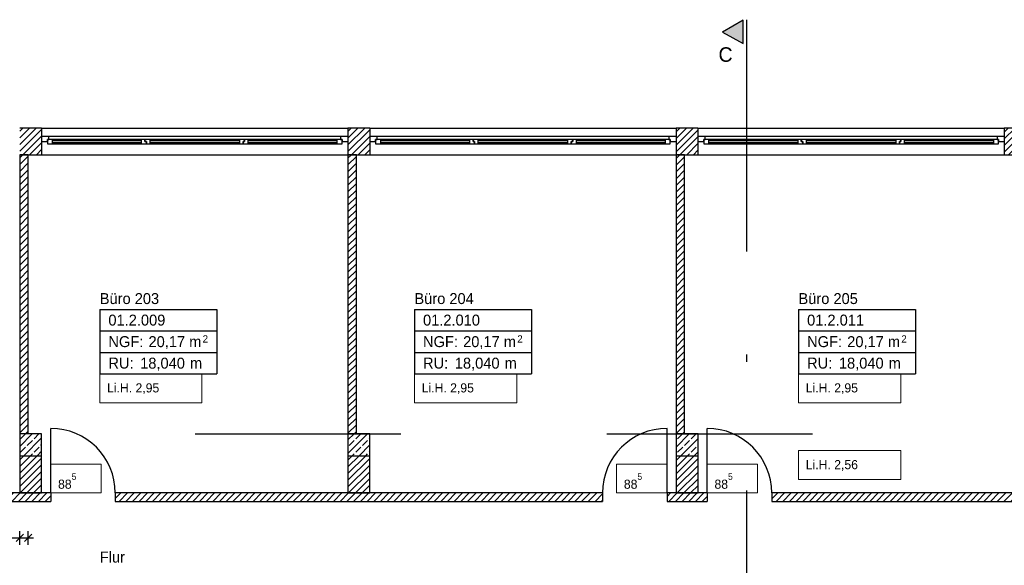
# Model space of a CAD drawing. Extents: x -28.8 to 46.3, y -2.8 to 85.1.
# Tile 9 of 16: x 13.7 to 27.2, y 35.6 to 43.1. Entities that reach past the tile are written whole.
import ezdxf

# ---------------------------------------------------------------- set-up
doc = ezdxf.new("R2010")
doc.units = 0
doc.header["$MEASUREMENT"] = 0
for name, pattern in [('Strichlinie', [0.005644, 0.002822, -0.002822]), ('Strichpunktlinie', [0.006703, 0.003528, -0.001764, 0, -0.001411]), ('Wipeout_Contour', [1, 0, -1])]:
    doc.linetypes.add(name, pattern=pattern)
for name, color, linetype in [('2._OG_2_0', 7, 'Continuous'), ('2._OG_2_P_BM_ROHBAU', 7, 'Continuous'), ('2._OG_2_P_ZE_BILD', 7, 'Continuous'), ('2._OG_2_P_ZE_TEXT', 7, 'Continuous'), ('2._OG_2_R_NT_INNENWAND', 7, 'Continuous'), ('2._OG_2_R_TR_AUSSENWAND', 7, 'Continuous'), ('2._OG_2_R_TR_INNENWAND', 7, 'Continuous'), ('2._OG_2_R_TR_STUETZE', 7, 'Continuous'), ('2._OG_2_R_TR_UNTERZUG', 7, 'Continuous'), ('2._OG_2_Räume', 7, 'Continuous')]:
    doc.layers.add(name, color=color, linetype=linetype)
doc.styles.add('ERSTELLTER_STIL_1', font='txt')
doc.styles.add('ERSTELLTER_STIL_2', font='txt')
pattern_1 = [(45, (0, 0), (-0.04596194, 0.04596194), [])]
pattern_2 = [(45, (0, 0), (-0.09192388, 0.09192388), []), (45, (-0.04596, 0.04596), (-0.09192388, 0.09192388), [0.0975, -0.0325])]

msp = doc.modelspace()

# ---------------------------------------------------------------- hatches: boundary and pattern name
at = {"layer": '2._OG_2_P_ZE_BILD', "linetype": 'Continuous', "lineweight": 18, "ltscale": 1000}
msp.add_hatch(color=9, dxfattribs=at).paths.add_polyline_path([(23.649, 42.783), (23.649, 43.104), (23.366, 42.941)], flags=0)
at = {"layer": '2._OG_2_R_NT_INNENWAND', "linetype": 'Continuous', "ltscale": 1000}
h = msp.add_hatch(dxfattribs=at)
h.set_pattern_fill('MW_Kalksandstein_0002', color=256, style=0, pattern_type=2)
h.set_pattern_definition(pattern_1)
h.paths.add_polyline_path([(13.846, 41.26), (13.731, 41.26), (13.731, 37.435), (13.846, 37.435)], flags=0)
h = msp.add_hatch(dxfattribs=at)
h.set_pattern_fill('MW_Kalksandstein_0002', color=256, style=0, pattern_type=2)
h.set_pattern_definition(pattern_1)
h.paths.add_polyline_path([(18.346, 41.26), (18.231, 41.26), (18.231, 37.435), (18.346, 37.435)], flags=0)
h = msp.add_hatch(dxfattribs=at)
h.set_pattern_fill('MW_Kalksandstein_0002', color=256, style=0, pattern_type=2)
h.set_pattern_definition(pattern_1)
h.paths.add_polyline_path([(22.846, 41.26), (22.731, 41.26), (22.731, 37.435), (22.846, 37.435)], flags=0)
at = {"layer": '2._OG_2_R_TR_AUSSENWAND', "linetype": 'Continuous', "ltscale": 1000}
h = msp.add_hatch(dxfattribs=at)
h.set_pattern_fill('MW_Kalksandstein_0002', color=256, style=0, pattern_type=2)
h.set_pattern_definition(pattern_1)
h.paths.add_polyline_path([(13.73, 41.51), (13.73, 41.44), (13.73, 41.26), (14.03, 41.26), (14.03, 41.44), (14.03, 41.51), (14.03, 41.625), (13.73, 41.625)], flags=0)
h = msp.add_hatch(dxfattribs=at)
h.set_pattern_fill('MW_Kalksandstein_0002', color=256, style=0, pattern_type=2)
h.set_pattern_definition(pattern_1)
h.paths.add_polyline_path([(18.23, 41.51), (18.23, 41.44), (18.23, 41.26), (18.53, 41.26), (18.53, 41.44), (18.53, 41.51), (18.53, 41.625), (18.23, 41.625)], flags=0)
h = msp.add_hatch(dxfattribs=at)
h.set_pattern_fill('MW_Kalksandstein_0002', color=256, style=0, pattern_type=2)
h.set_pattern_definition(pattern_1)
h.paths.add_polyline_path([(22.73, 41.51), (22.73, 41.44), (22.73, 41.26), (23.03, 41.26), (23.03, 41.44), (23.03, 41.51), (23.03, 41.625), (22.73, 41.625)], flags=0)
h = msp.add_hatch(dxfattribs=at)
h.set_pattern_fill('MW_Kalksandstein_0002', color=256, style=0, pattern_type=2)
h.set_pattern_definition(pattern_1)
h.paths.add_polyline_path([(27.23, 41.51), (27.23, 41.44), (27.23, 41.26), (27.53, 41.26), (27.53, 41.44), (27.53, 41.51), (27.53, 41.625), (27.23, 41.625)], flags=0)
at = {"layer": '2._OG_2_R_TR_INNENWAND', "linetype": 'Continuous', "ltscale": 1000}
h = msp.add_hatch(dxfattribs=at)
h.set_pattern_fill('MW_Kalksandstein_0002', color=256, style=0, pattern_type=2)
h.set_pattern_definition(pattern_1)
h.paths.add_polyline_path([(14.031, 37.135), (13.731, 37.135), (13.731, 36.625), (14.031, 36.625)], flags=0)
h = msp.add_hatch(dxfattribs=at)
h.set_pattern_fill('MW_Kalksandstein_0002', color=256, style=0, pattern_type=2)
h.set_pattern_definition(pattern_1)
h.paths.add_polyline_path([(18.531, 37.135), (18.231, 37.135), (18.231, 36.625), (18.531, 36.625)], flags=0)
h = msp.add_hatch(dxfattribs=at)
h.set_pattern_fill('MW_Kalksandstein_0002', color=256, style=0, pattern_type=2)
h.set_pattern_definition(pattern_1)
h.paths.add_polyline_path([(23.031, 37.135), (22.731, 37.135), (22.731, 36.625), (23.031, 36.625)], flags=0)
h = msp.add_hatch(dxfattribs=at)
h.set_pattern_fill('MW_Kalksandstein_0002', color=256, style=0, pattern_type=2)
h.set_pattern_definition(pattern_1)
h.paths.add_polyline_path([(13.606, 36.625), (13.606, 36.51), (14.156, 36.51), (14.156, 36.625)], flags=0)
h = msp.add_hatch(dxfattribs=at)
h.set_pattern_fill('MW_Kalksandstein_0002', color=256, style=0, pattern_type=2)
h.set_pattern_definition(pattern_1)
h.paths.add_polyline_path([(21.721, 36.625), (15.041, 36.625), (15.041, 36.51), (21.721, 36.51)], flags=0)
h = msp.add_hatch(dxfattribs=at)
h.set_pattern_fill('MW_Kalksandstein_0002', color=256, style=0, pattern_type=2)
h.set_pattern_definition(pattern_1)
h.paths.add_polyline_path([(22.606, 36.625), (22.606, 36.51), (23.156, 36.51), (23.156, 36.625)], flags=0)
h = msp.add_hatch(dxfattribs=at)
h.set_pattern_fill('MW_Kalksandstein_0002', color=256, style=0, pattern_type=2)
h.set_pattern_definition(pattern_1)
h.paths.add_polyline_path([(30.721, 36.625), (24.041, 36.625), (24.041, 36.51), (30.721, 36.51)], flags=0)
at = {"layer": '2._OG_2_R_TR_STUETZE', "linetype": 'Continuous', "ltscale": 1000}
h = msp.add_hatch(dxfattribs=at)
h.set_pattern_fill('Beton__Stahlbeton_0002', color=256, style=0, pattern_type=2)
h.set_pattern_definition(pattern_2)
h.paths.add_polyline_path([(13.731, 37.135), (14.031, 37.135), (14.031, 37.435), (13.731, 37.435)], flags=0)
h = msp.add_hatch(dxfattribs=at)
h.set_pattern_fill('Beton__Stahlbeton_0002', color=256, style=0, pattern_type=2)
h.set_pattern_definition(pattern_2)
h.paths.add_polyline_path([(18.231, 37.135), (18.531, 37.135), (18.531, 37.435), (18.231, 37.435)], flags=0)
h = msp.add_hatch(dxfattribs=at)
h.set_pattern_fill('Beton__Stahlbeton_0002', color=256, style=0, pattern_type=2)
h.set_pattern_definition(pattern_2)
h.paths.add_polyline_path([(22.731, 37.135), (23.031, 37.135), (23.031, 37.435), (22.731, 37.435)], flags=0)

# ---------------------------------------------------------------- linework, layer by layer
at = {"layer": '2._OG_2_0', "linetype": 'Continuous', "ltscale": 1000}
for p, q in [((14.03, 41.625), (14.03, 41.51)), ((18.23, 41.625), (18.23, 41.51)), ((18.53, 41.625), (18.53, 41.51)), ((22.73, 41.625), (22.73, 41.51)), ((23.03, 41.625), (23.03, 41.51)), ((27.23, 41.625), (27.23, 41.51)), ((14.03, 41.51), (14.03, 41.44)), ((18.23, 41.51), (18.23, 41.44)), ((18.53, 41.51), (18.53, 41.44)), ((22.73, 41.51), (22.73, 41.44)), ((23.03, 41.51), (23.03, 41.44)), ((27.23, 41.51), (27.23, 41.44)), ((14.03, 41.44), (14.03, 41.26)), ((18.23, 41.44), (18.23, 41.26)), ((18.53, 41.44), (18.53, 41.26)), ((22.73, 41.44), (22.73, 41.26)), ((23.03, 41.44), (23.03, 41.26)), ((27.23, 41.44), (27.23, 41.26)), ((14.156, 36.625), (14.156, 36.51)), ((15.041, 36.625), (15.041, 36.51)), ((21.721, 36.625), (21.721, 36.51)), ((22.606, 36.625), (22.606, 36.51)), ((23.156, 36.625), (23.156, 36.51)), ((24.041, 36.625), (24.041, 36.51))]:
    msp.add_line(p, q, dxfattribs=at)
at = {"layer": '2._OG_2_P_BM_ROHBAU', "linetype": 'Continuous', "ltscale": 1000}
for p, q in [((13.781, 36.06), (13.681, 35.96)), ((13.731, 35.916), (13.731, 36.104)), ((13.796, 35.96), (13.896, 36.06)), ((13.846, 35.916), (13.846, 36.104)), ((10.931, 36.01), (13.731, 36.01)), ((13.731, 36.01), (13.846, 36.01)), ((13.846, 36.01), (13.921, 36.01))]:
    msp.add_line(p, q, dxfattribs=at)
at = {"layer": '2._OG_2_P_ZE_BILD', "color": 255, "linetype": 'Continuous', "lineweight": 18, "ltscale": 1000}
for p, q in [((23.649, 43.104), (23.366, 42.941)), ((23.649, 42.783), (23.649, 43.104)), ((23.366, 42.941), (23.649, 42.783))]:
    msp.add_line(p, q, dxfattribs=at)
at = {"layer": '2._OG_2_P_ZE_BILD', "linetype": 'Continuous', "ltscale": 1000}
for p, q in [((23.649, 43.104), (23.366, 42.941)), ((23.649, 42.783), (23.649, 43.104)), ((23.366, 42.941), (23.649, 42.783))]:
    msp.add_line(p, q, dxfattribs=at)
at = {"layer": '2._OG_2_P_ZE_TEXT', "color": 255, "linetype": 'Continuous', "lineweight": 18, "ltscale": 1000}
for p, q in [((16.229, 38.256), (14.828, 38.256)), ((14.828, 38.256), (14.828, 37.86)), ((16.229, 37.86), (16.229, 38.256)), ((20.544, 38.256), (19.142, 38.256)), ((19.142, 38.256), (19.142, 37.86)), ((20.544, 37.86), (20.544, 38.256)), ((25.809, 38.256), (24.408, 38.256)), ((24.408, 38.256), (24.408, 37.86)), ((25.809, 37.86), (25.809, 38.256)), ((14.828, 37.86), (16.229, 37.86)), ((19.142, 37.86), (20.544, 37.86)), ((24.408, 37.86), (25.809, 37.86)), ((25.809, 37.205), (24.408, 37.205)), ((24.408, 37.205), (24.408, 36.808)), ((25.809, 36.808), (25.809, 37.205)), ((14.846, 37.021), (14.156, 37.021)), ((14.156, 37.021), (14.156, 36.625)), ((14.846, 36.625), (14.846, 37.021)), ((22.603, 37.021), (21.914, 37.021)), ((21.914, 37.021), (21.914, 36.625)), ((22.603, 36.625), (22.603, 37.021)), ((23.846, 37.021), (23.156, 37.021)), ((23.156, 37.021), (23.156, 36.625)), ((23.846, 36.625), (23.846, 37.021)), ((24.408, 36.808), (25.809, 36.808)), ((14.156, 36.625), (14.846, 36.625)), ((21.914, 36.625), (22.603, 36.625)), ((23.156, 36.625), (23.846, 36.625))]:
    msp.add_line(p, q, dxfattribs=at)
at = {"layer": '2._OG_2_R_NT_INNENWAND', "linetype": 'Continuous', "ltscale": 1000}
for p, q in [((13.846, 41.26), (13.731, 41.26)), ((13.731, 41.26), (13.731, 37.135)), ((13.846, 37.435), (13.846, 41.26)), ((18.346, 41.26), (18.231, 41.26)), ((18.231, 41.26), (18.231, 37.135)), ((18.346, 37.435), (18.346, 41.26)), ((22.846, 41.26), (22.731, 41.26)), ((22.731, 41.26), (22.731, 37.135)), ((22.846, 37.435), (22.846, 41.26)), ((13.731, 37.135), (13.846, 37.135)), ((18.231, 37.135), (18.346, 37.135)), ((22.731, 37.135), (22.846, 37.135))]:
    msp.add_line(p, q, dxfattribs=at)
at = {"layer": '2._OG_2_R_TR_AUSSENWAND', "linetype": 'Continuous', "ltscale": 1000}
for p, q in [((14.03, 41.625), (13.73, 41.625)), ((14.03, 41.625), (18.23, 41.625)), ((18.53, 41.625), (18.23, 41.625)), ((18.53, 41.625), (22.73, 41.625)), ((23.03, 41.625), (22.73, 41.625)), ((23.03, 41.625), (27.23, 41.625)), ((27.53, 41.625), (27.23, 41.625)), ((13.73, 41.26), (14.03, 41.26)), ((14.03, 41.26), (18.23, 41.26)), ((18.23, 41.26), (18.53, 41.26)), ((18.53, 41.26), (22.73, 41.26)), ((22.73, 41.26), (23.03, 41.26)), ((23.03, 41.26), (27.23, 41.26)), ((27.23, 41.26), (27.53, 41.26))]:
    msp.add_line(p, q, dxfattribs=at)
at = {"layer": '2._OG_2_R_TR_INNENWAND', "linetype": 'Continuous', "ltscale": 1000}
for p, q in [((14.156, 36.625), (14.156, 37.51)), ((22.606, 36.625), (22.606, 37.51)), ((23.156, 36.625), (23.156, 37.51)), ((13.731, 37.135), (13.731, 36.625)), ((14.031, 36.625), (14.031, 37.135)), ((18.231, 37.135), (18.231, 36.625)), ((18.531, 36.625), (18.531, 37.135)), ((22.731, 37.135), (22.731, 36.625)), ((23.031, 36.625), (23.031, 37.135)), ((14.156, 36.625), (13.606, 36.625)), ((13.731, 36.625), (14.031, 36.625)), ((21.721, 36.625), (15.041, 36.625)), ((18.231, 36.625), (18.531, 36.625)), ((23.156, 36.625), (22.606, 36.625)), ((22.731, 36.625), (23.031, 36.625)), ((30.721, 36.625), (24.041, 36.625)), ((13.606, 36.51), (14.156, 36.51)), ((15.041, 36.51), (21.721, 36.51)), ((22.606, 36.51), (23.156, 36.51)), ((24.041, 36.51), (30.721, 36.51))]:
    msp.add_line(p, q, dxfattribs=at)
for centre, start, end in [((14.156, 36.625), 0, 90), ((22.606, 36.625), 90, 180), ((23.156, 36.625), 0, 90)]:
    msp.add_arc(centre, 0.885, start, end, dxfattribs=at)
at = {"layer": '2._OG_2_R_TR_STUETZE', "linetype": 'Continuous', "ltscale": 1000}
for p, q in [((13.731, 37.435), (13.731, 37.135)), ((14.031, 37.435), (13.731, 37.435)), ((14.031, 37.135), (14.031, 37.435)), ((18.231, 37.435), (18.231, 37.135)), ((18.531, 37.435), (18.231, 37.435)), ((18.531, 37.135), (18.531, 37.435)), ((22.731, 37.435), (22.731, 37.135)), ((23.031, 37.435), (22.731, 37.435)), ((23.031, 37.135), (23.031, 37.435)), ((13.731, 37.135), (14.031, 37.135)), ((18.231, 37.135), (18.531, 37.135)), ((22.731, 37.135), (23.031, 37.135))]:
    msp.add_line(p, q, dxfattribs=at)
at = {"layer": '2._OG_2_R_TR_UNTERZUG', "linetype": 'Strichlinie', "ltscale": 1000}
msp.add_line((4.846, 37.435), (36.26, 37.435), dxfattribs=at)
at = {"layer": '2._OG_2_Räume', "linetype": 'Continuous', "ltscale": 1000}
for p, q in [((14.828, 39.14), (14.828, 38.256)), ((14.828, 39.14), (16.432, 39.14)), ((16.432, 39.14), (16.432, 38.256)), ((19.142, 39.14), (19.142, 38.256)), ((19.142, 39.14), (20.746, 39.14)), ((20.746, 39.14), (20.746, 38.256)), ((24.408, 39.14), (24.408, 38.256)), ((24.408, 39.14), (26.011, 39.14)), ((26.011, 39.14), (26.011, 38.256)), ((14.828, 38.846), (16.432, 38.846)), ((19.142, 38.846), (20.746, 38.846)), ((24.408, 38.846), (26.011, 38.846)), ((14.828, 38.551), (16.432, 38.551)), ((19.142, 38.551), (20.746, 38.551)), ((24.408, 38.551), (26.011, 38.551)), ((14.828, 38.256), (16.432, 38.256)), ((19.142, 38.256), (20.746, 38.256)), ((24.408, 38.256), (26.011, 38.256))]:
    msp.add_line(p, q, dxfattribs=at)

# ---------------------------------------------------------------- texts
at = {"layer": '2._OG_2_P_ZE_BILD', "linetype": 'Continuous', "insert": (23.408, 42.733), "char_height": 0.2, "attachment_point": 2, "style": 'ERSTELLTER_STIL_1'}
msp.add_mtext('{C}', dxfattribs=at)
at = {"layer": '2._OG_2_P_ZE_TEXT', "linetype": 'Continuous', "char_height": 0.125, "attachment_point": 1, "style": 'ERSTELLTER_STIL_2'}
for s, insert in [('{Li.H. 2,95}', (14.928, 38.128)), ('{Li.H. 2,95}', (19.242, 38.128)), ('{Li.H. 2,95}', (24.508, 38.128)), ('{Li.H. 2,56}', (24.508, 37.076)), ('{88\\A1{\\H0.7x;\\S5^  ;}}', (14.256, 36.893)), ('{88\\A1{\\H0.7x;\\S5^  ;}}', (22.014, 36.893)), ('{88\\A1{\\H0.7x;\\S5^  ;}}', (23.256, 36.893))]:
    msp.add_mtext(s, dxfattribs=dict(at, insert=insert))
at = {"layer": '2._OG_2_Räume', "linetype": 'Continuous'}
for s, insert, char_height, attachment_point, style in [('{Büro 203}', (14.828, 39.364), 0.15, 1, 'ERSTELLTER_STIL_1'), ('{Büro 204}', (19.142, 39.364), 0.15, 1, 'ERSTELLTER_STIL_1'), ('{Büro 205}', (24.408, 39.364), 0.15, 1, 'ERSTELLTER_STIL_1'), ('{01.2.009 }', (14.946, 39.069), 0.15, 1, 'ERSTELLTER_STIL_2'), ('{01.2.010 }', (19.26, 39.069), 0.15, 1, 'ERSTELLTER_STIL_2'), ('{01.2.011 }', (24.526, 39.069), 0.15, 1, 'ERSTELLTER_STIL_2'), ('{NGF: }', (14.946, 38.774), 0.15, 1, 'ERSTELLTER_STIL_2'), ('{20,17 m}', (15.496, 38.774), 0.15, 1, 'ERSTELLTER_STIL_2'), ('{2}', (16.238, 38.786), 0.1, 1, 'ERSTELLTER_STIL_2'), ('{NGF: }', (19.26, 38.774), 0.15, 1, 'ERSTELLTER_STIL_2'), ('{20,17 m}', (19.81, 38.774), 0.15, 1, 'ERSTELLTER_STIL_2'), ('{2}', (20.552, 38.786), 0.1, 1, 'ERSTELLTER_STIL_2'), ('{NGF: }', (24.526, 38.774), 0.15, 1, 'ERSTELLTER_STIL_2'), ('{20,17 m}', (25.076, 38.774), 0.15, 1, 'ERSTELLTER_STIL_2'), ('{2}', (25.818, 38.786), 0.1, 1, 'ERSTELLTER_STIL_2'), ('{RU: }', (14.946, 38.48), 0.15, 1, 'ERSTELLTER_STIL_2'), ('{18,040}', (15.382, 38.301), 0.15, 7, 'ERSTELLTER_STIL_2'), ('{RU: }', (19.26, 38.48), 0.15, 1, 'ERSTELLTER_STIL_2'), ('{18,040}', (19.696, 38.301), 0.15, 7, 'ERSTELLTER_STIL_2'), ('{RU: }', (24.526, 38.48), 0.15, 1, 'ERSTELLTER_STIL_2'), ('{18,040}', (24.962, 38.301), 0.15, 7, 'ERSTELLTER_STIL_2'), ('{ m}', (16.009, 38.48), 0.15, 1, 'ERSTELLTER_STIL_2'), ('{ m}', (20.323, 38.48), 0.15, 1, 'ERSTELLTER_STIL_2'), ('{ m}', (25.589, 38.48), 0.15, 1, 'ERSTELLTER_STIL_2'), ('{Flur}', (14.828, 35.822), 0.15, 1, 'ERSTELLTER_STIL_1')]:
    msp.add_mtext(s, dxfattribs=dict(at, insert=insert, char_height=char_height, attachment_point=attachment_point, style=style))

# ---------------------------------------------------------------- wipeouts: each hides what was drawn before it
at = {"color": 254, "linetype": 'Wipeout_Contour', "lineweight": 0, "ltscale": 178.197282}
msp.add_wipeout([(14.13, 41.51), (14.13, 41.47), (18.13, 41.47), (18.13, 41.51)], dxfattribs=at).dxf.layer = '2._OG_2_R_TR_AUSSENWAND'
at = {"color": 254, "linetype": 'Wipeout_Contour', "lineweight": 0, "ltscale": 185.458193}
msp.add_wipeout([(18.63, 41.51), (18.63, 41.47), (22.63, 41.47), (22.63, 41.51)], dxfattribs=at).dxf.layer = '2._OG_2_R_TR_AUSSENWAND'
at = {"color": 254, "linetype": 'Wipeout_Contour', "lineweight": 0, "ltscale": 194.12247}
msp.add_wipeout([(23.13, 41.51), (23.13, 41.47), (27.13, 41.47), (27.13, 41.51)], dxfattribs=at).dxf.layer = '2._OG_2_R_TR_AUSSENWAND'

# ---------------------------------------------------------------- next in the draw order: wipeouts: each hides what was drawn before it
at = {"color": 254, "linetype": 'Wipeout_Contour', "lineweight": 0, "ltscale": 262.492377}
msp.add_wipeout([(14.03, 41.44), (14.11, 41.44), (14.11, 41.47), (14.13, 41.47), (14.13, 41.51), (14.03, 41.51)], dxfattribs=at).dxf.layer = '2._OG_2_R_TR_AUSSENWAND'
at = {"color": 254, "linetype": 'Wipeout_Contour', "lineweight": 0, "ltscale": 271.794598}
msp.add_wipeout([(18.23, 41.51), (18.13, 41.51), (18.13, 41.47), (18.15, 41.47), (18.15, 41.44), (18.23, 41.44)], dxfattribs=at).dxf.layer = '2._OG_2_R_TR_AUSSENWAND'
at = {"color": 254, "linetype": 'Wipeout_Contour', "lineweight": 0, "ltscale": 272.330527}
msp.add_wipeout([(18.53, 41.44), (18.61, 41.44), (18.61, 41.47), (18.63, 41.47), (18.63, 41.51), (18.53, 41.51)], dxfattribs=at).dxf.layer = '2._OG_2_R_TR_AUSSENWAND'
at = {"color": 254, "linetype": 'Wipeout_Contour', "lineweight": 0, "ltscale": 283.76159}
msp.add_wipeout([(22.73, 41.51), (22.63, 41.51), (22.63, 41.47), (22.65, 41.47), (22.65, 41.44), (22.73, 41.44)], dxfattribs=at).dxf.layer = '2._OG_2_R_TR_AUSSENWAND'
at = {"color": 254, "linetype": 'Wipeout_Contour', "lineweight": 0, "ltscale": 284.400428}
msp.add_wipeout([(23.03, 41.44), (23.11, 41.44), (23.11, 41.47), (23.13, 41.47), (23.13, 41.51), (23.03, 41.51)], dxfattribs=at).dxf.layer = '2._OG_2_R_TR_AUSSENWAND'
at = {"color": 254, "linetype": 'Wipeout_Contour', "lineweight": 0, "ltscale": 297.702898}
msp.add_wipeout([(27.23, 41.51), (27.13, 41.51), (27.13, 41.47), (27.15, 41.47), (27.15, 41.44), (27.23, 41.44)], dxfattribs=at).dxf.layer = '2._OG_2_R_TR_AUSSENWAND'

# ---------------------------------------------------------------- next in the draw order: linework, layer by layer
at = {"layer": '2._OG_2_R_TR_AUSSENWAND', "linetype": 'Continuous', "ltscale": 1000}
for p, q in [((14.03, 41.51), (14.03, 41.44)), ((18.23, 41.51), (18.23, 41.44)), ((18.53, 41.51), (18.53, 41.44)), ((22.73, 41.51), (22.73, 41.44)), ((23.03, 41.51), (23.03, 41.44)), ((27.23, 41.51), (27.23, 41.44))]:
    msp.add_line(p, q, dxfattribs=at)

# ---------------------------------------------------------------- next in the draw order: wipeouts: each hides what was drawn before it
at = {"color": 254, "linetype": 'Wipeout_Contour', "lineweight": 0, "ltscale": 176.091303}
msp.add_wipeout([(14.18, 41.47), (14.18, 41.45), (15.397, 41.45), (15.397, 41.47)], dxfattribs=at).dxf.layer = '2._OG_2_R_TR_AUSSENWAND'
at = {"color": 254, "linetype": 'Wipeout_Contour', "lineweight": 0, "ltscale": 182.922466}
msp.add_wipeout([(18.68, 41.47), (18.68, 41.45), (19.897, 41.45), (19.897, 41.47)], dxfattribs=at).dxf.layer = '2._OG_2_R_TR_AUSSENWAND'
at = {"color": 254, "linetype": 'Wipeout_Contour', "lineweight": 0, "ltscale": 191.209959}
msp.add_wipeout([(23.18, 41.47), (23.18, 41.45), (24.397, 41.45), (24.397, 41.47)], dxfattribs=at).dxf.layer = '2._OG_2_R_TR_AUSSENWAND'

# ---------------------------------------------------------------- next in the draw order: wipeouts: each hides what was drawn before it
at = {"color": 254, "linetype": 'Wipeout_Contour', "lineweight": 0, "ltscale": 175.940616}
msp.add_wipeout([(14.18, 41.43), (14.18, 41.41), (15.397, 41.41), (15.397, 41.43)], dxfattribs=at).dxf.layer = '2._OG_2_R_TR_AUSSENWAND'
at = {"color": 254, "linetype": 'Wipeout_Contour', "lineweight": 0, "ltscale": 182.777409}
msp.add_wipeout([(18.68, 41.43), (18.68, 41.41), (19.897, 41.41), (19.897, 41.43)], dxfattribs=at).dxf.layer = '2._OG_2_R_TR_AUSSENWAND'
at = {"color": 254, "linetype": 'Wipeout_Contour', "lineweight": 0, "ltscale": 191.071194}
msp.add_wipeout([(23.18, 41.43), (23.18, 41.41), (24.397, 41.41), (24.397, 41.43)], dxfattribs=at).dxf.layer = '2._OG_2_R_TR_AUSSENWAND'

# ---------------------------------------------------------------- next in the draw order: wipeouts: each hides what was drawn before it
at = {"color": 254, "linetype": 'Wipeout_Contour', "lineweight": 0, "ltscale": 175.160999}
msp.add_wipeout([(14.11, 41.47), (14.11, 41.41), (14.18, 41.41), (14.18, 41.47)], dxfattribs=at).dxf.layer = '2._OG_2_R_TR_AUSSENWAND'
at = {"color": 254, "linetype": 'Wipeout_Contour', "lineweight": 0, "ltscale": 265.191079}
msp.add_wipeout([(15.447, 41.47), (15.397, 41.47), (15.397, 41.41), (15.467, 41.41), (15.467, 41.44), (15.447, 41.44)], dxfattribs=at).dxf.layer = '2._OG_2_R_TR_AUSSENWAND'
at = {"color": 254, "linetype": 'Wipeout_Contour', "lineweight": 0, "ltscale": 181.775091}
msp.add_wipeout([(18.61, 41.47), (18.61, 41.41), (18.68, 41.41), (18.68, 41.47)], dxfattribs=at).dxf.layer = '2._OG_2_R_TR_AUSSENWAND'
at = {"color": 254, "linetype": 'Wipeout_Contour', "lineweight": 0, "ltscale": 275.741639}
msp.add_wipeout([(19.947, 41.47), (19.897, 41.47), (19.897, 41.41), (19.967, 41.41), (19.967, 41.44), (19.947, 41.44)], dxfattribs=at).dxf.layer = '2._OG_2_R_TR_AUSSENWAND'
at = {"color": 254, "linetype": 'Wipeout_Contour', "lineweight": 0, "ltscale": 189.871034}
msp.add_wipeout([(23.11, 41.47), (23.11, 41.41), (23.18, 41.41), (23.18, 41.47)], dxfattribs=at).dxf.layer = '2._OG_2_R_TR_AUSSENWAND'
at = {"color": 254, "linetype": 'Wipeout_Contour', "lineweight": 0, "ltscale": 288.441753}
msp.add_wipeout([(24.447, 41.47), (24.397, 41.47), (24.397, 41.41), (24.467, 41.41), (24.467, 41.44), (24.447, 41.44)], dxfattribs=at).dxf.layer = '2._OG_2_R_TR_AUSSENWAND'

# ---------------------------------------------------------------- next in the draw order: linework, layer by layer
at = {"layer": '2._OG_2_R_TR_AUSSENWAND', "linetype": 'Continuous', "ltscale": 1000}
for p, q in [((14.11, 41.44), (14.11, 41.47)), ((14.11, 41.47), (14.11, 41.41)), ((18.61, 41.44), (18.61, 41.47)), ((18.61, 41.47), (18.61, 41.41)), ((23.11, 41.44), (23.11, 41.47)), ((23.11, 41.47), (23.11, 41.41)), ((14.03, 41.44), (14.11, 41.44)), ((18.53, 41.44), (18.61, 41.44)), ((23.03, 41.44), (23.11, 41.44))]:
    msp.add_line(p, q, dxfattribs=at)

# ---------------------------------------------------------------- next in the draw order: wipeouts: each hides what was drawn before it
at = {"color": 254, "linetype": 'Wipeout_Contour', "lineweight": 0, "ltscale": 176.015957}
msp.add_wipeout([(14.18, 41.43), (15.397, 41.43), (15.397, 41.45), (14.18, 41.45)], dxfattribs=at).dxf.layer = '2._OG_2_R_TR_AUSSENWAND'
at = {"color": 254, "linetype": 'Wipeout_Contour', "lineweight": 0, "ltscale": 177.965153}
msp.add_wipeout([(15.517, 41.47), (15.517, 41.45), (16.743, 41.45), (16.743, 41.47)], dxfattribs=at).dxf.layer = '2._OG_2_R_TR_AUSSENWAND'
at = {"color": 254, "linetype": 'Wipeout_Contour', "lineweight": 0, "ltscale": 182.849934}
msp.add_wipeout([(18.68, 41.43), (19.897, 41.43), (19.897, 41.45), (18.68, 41.45)], dxfattribs=at).dxf.layer = '2._OG_2_R_TR_AUSSENWAND'
at = {"color": 254, "linetype": 'Wipeout_Contour', "lineweight": 0, "ltscale": 185.249304}
msp.add_wipeout([(20.017, 41.47), (20.017, 41.45), (21.243, 41.45), (21.243, 41.47)], dxfattribs=at).dxf.layer = '2._OG_2_R_TR_AUSSENWAND'
at = {"color": 254, "linetype": 'Wipeout_Contour', "lineweight": 0, "ltscale": 191.140572}
msp.add_wipeout([(23.18, 41.43), (24.397, 41.43), (24.397, 41.45), (23.18, 41.45)], dxfattribs=at).dxf.layer = '2._OG_2_R_TR_AUSSENWAND'
at = {"color": 254, "linetype": 'Wipeout_Contour', "lineweight": 0, "ltscale": 193.935966}
msp.add_wipeout([(24.517, 41.47), (24.517, 41.45), (25.743, 41.45), (25.743, 41.47)], dxfattribs=at).dxf.layer = '2._OG_2_R_TR_AUSSENWAND'

# ---------------------------------------------------------------- next in the draw order: linework, layer by layer
at = {"layer": '2._OG_2_P_ZE_BILD', "linetype": 'Strichpunktlinie', "ltscale": 1000}
msp.add_line((23.699, 26.326), (23.699, 43.111), dxfattribs=at)
at = {"layer": '2._OG_2_R_TR_AUSSENWAND', "linetype": 'Continuous', "ltscale": 1000}
for p, q in [((14.13, 41.51), (14.03, 41.51)), ((14.11, 41.47), (14.13, 41.47)), ((14.18, 41.47), (14.11, 41.47)), ((14.13, 41.47), (14.13, 41.51)), ((14.18, 41.41), (14.18, 41.47)), ((18.63, 41.51), (18.53, 41.51)), ((18.61, 41.47), (18.63, 41.47)), ((18.68, 41.47), (18.61, 41.47)), ((18.63, 41.47), (18.63, 41.51)), ((18.68, 41.41), (18.68, 41.47)), ((23.13, 41.51), (23.03, 41.51)), ((23.11, 41.47), (23.13, 41.47)), ((23.18, 41.47), (23.11, 41.47)), ((23.13, 41.47), (23.13, 41.51)), ((23.18, 41.41), (23.18, 41.47)), ((14.11, 41.41), (14.18, 41.41)), ((18.61, 41.41), (18.68, 41.41)), ((23.11, 41.41), (23.18, 41.41))]:
    msp.add_line(p, q, dxfattribs=at)

# ---------------------------------------------------------------- next in the draw order: wipeouts: each hides what was drawn before it
at = {"color": 254, "linetype": 'Wipeout_Contour', "lineweight": 0, "ltscale": 177.816053}
msp.add_wipeout([(15.517, 41.43), (15.517, 41.41), (16.743, 41.41), (16.743, 41.43)], dxfattribs=at).dxf.layer = '2._OG_2_R_TR_AUSSENWAND'
at = {"color": 254, "linetype": 'Wipeout_Contour', "lineweight": 0, "ltscale": 185.106071}
msp.add_wipeout([(20.017, 41.43), (20.017, 41.41), (21.243, 41.41), (21.243, 41.43)], dxfattribs=at).dxf.layer = '2._OG_2_R_TR_AUSSENWAND'
at = {"color": 254, "linetype": 'Wipeout_Contour', "lineweight": 0, "ltscale": 193.799152}
msp.add_wipeout([(24.517, 41.43), (24.517, 41.41), (25.743, 41.41), (25.743, 41.43)], dxfattribs=at).dxf.layer = '2._OG_2_R_TR_AUSSENWAND'

# ---------------------------------------------------------------- next in the draw order: wipeouts: each hides what was drawn before it
at = {"color": 254, "linetype": 'Wipeout_Contour', "lineweight": 0, "ltscale": 265.574442}
msp.add_wipeout([(15.467, 41.41), (15.517, 41.41), (15.517, 41.47), (15.447, 41.47), (15.447, 41.44), (15.467, 41.44)], dxfattribs=at).dxf.layer = '2._OG_2_R_TR_AUSSENWAND'
at = {"color": 254, "linetype": 'Wipeout_Contour', "lineweight": 0, "ltscale": 268.109125}
msp.add_wipeout([(16.793, 41.44), (16.813, 41.44), (16.813, 41.47), (16.743, 41.47), (16.743, 41.41), (16.793, 41.41)], dxfattribs=at).dxf.layer = '2._OG_2_R_TR_AUSSENWAND'
at = {"color": 254, "linetype": 'Wipeout_Contour', "lineweight": 0, "ltscale": 276.217632}
msp.add_wipeout([(19.967, 41.41), (20.017, 41.41), (20.017, 41.47), (19.947, 41.47), (19.947, 41.44), (19.967, 41.44)], dxfattribs=at).dxf.layer = '2._OG_2_R_TR_AUSSENWAND'
at = {"color": 254, "linetype": 'Wipeout_Contour', "lineweight": 0, "ltscale": 279.331676}
msp.add_wipeout([(21.293, 41.44), (21.313, 41.44), (21.313, 41.47), (21.243, 41.47), (21.243, 41.41), (21.293, 41.41)], dxfattribs=at).dxf.layer = '2._OG_2_R_TR_AUSSENWAND'
at = {"color": 254, "linetype": 'Wipeout_Contour', "lineweight": 0, "ltscale": 288.999354}
msp.add_wipeout([(24.467, 41.41), (24.517, 41.41), (24.517, 41.47), (24.447, 41.47), (24.447, 41.44), (24.467, 41.44)], dxfattribs=at).dxf.layer = '2._OG_2_R_TR_AUSSENWAND'
at = {"color": 254, "linetype": 'Wipeout_Contour', "lineweight": 0, "ltscale": 292.622387}
msp.add_wipeout([(25.793, 41.44), (25.813, 41.44), (25.813, 41.47), (25.743, 41.47), (25.743, 41.41), (25.793, 41.41)], dxfattribs=at).dxf.layer = '2._OG_2_R_TR_AUSSENWAND'

# ---------------------------------------------------------------- next in the draw order: linework, layer by layer
at = {"layer": '2._OG_2_R_TR_AUSSENWAND', "linetype": 'Continuous', "ltscale": 1000}
for p, q in [((15.397, 41.47), (14.18, 41.47)), ((15.397, 41.45), (14.18, 41.45)), ((15.447, 41.47), (15.397, 41.47)), ((15.397, 41.47), (15.397, 41.41)), ((15.447, 41.44), (15.447, 41.47)), ((15.447, 41.47), (15.447, 41.44)), ((19.897, 41.47), (18.68, 41.47)), ((19.897, 41.45), (18.68, 41.45)), ((19.947, 41.47), (19.897, 41.47)), ((19.897, 41.47), (19.897, 41.41)), ((19.947, 41.44), (19.947, 41.47)), ((19.947, 41.47), (19.947, 41.44)), ((24.397, 41.47), (23.18, 41.47)), ((24.397, 41.45), (23.18, 41.45)), ((24.447, 41.47), (24.397, 41.47)), ((24.397, 41.47), (24.397, 41.41)), ((24.447, 41.44), (24.447, 41.47)), ((24.447, 41.47), (24.447, 41.44)), ((14.18, 41.43), (15.397, 41.43)), ((14.18, 41.41), (15.397, 41.41)), ((18.68, 41.43), (19.897, 41.43)), ((18.68, 41.41), (19.897, 41.41)), ((23.18, 41.43), (24.397, 41.43)), ((23.18, 41.41), (24.397, 41.41))]:
    msp.add_line(p, q, dxfattribs=at)

# ---------------------------------------------------------------- next in the draw order: wipeouts: each hides what was drawn before it
at = {"color": 254, "linetype": 'Wipeout_Contour', "lineweight": 0, "ltscale": 177.890601}
msp.add_wipeout([(15.517, 41.43), (16.743, 41.43), (16.743, 41.45), (15.517, 41.45)], dxfattribs=at).dxf.layer = '2._OG_2_R_TR_AUSSENWAND'
at = {"color": 254, "linetype": 'Wipeout_Contour', "lineweight": 0, "ltscale": 179.979281}
msp.add_wipeout([(16.863, 41.47), (16.863, 41.45), (18.08, 41.45), (18.08, 41.47)], dxfattribs=at).dxf.layer = '2._OG_2_R_TR_AUSSENWAND'
at = {"color": 254, "linetype": 'Wipeout_Contour', "lineweight": 0, "ltscale": 185.177684}
msp.add_wipeout([(20.017, 41.43), (21.243, 41.43), (21.243, 41.45), (20.017, 41.45)], dxfattribs=at).dxf.layer = '2._OG_2_R_TR_AUSSENWAND'
at = {"color": 254, "linetype": 'Wipeout_Contour', "lineweight": 0, "ltscale": 187.700568}
msp.add_wipeout([(21.363, 41.47), (21.363, 41.45), (22.58, 41.45), (22.58, 41.47)], dxfattribs=at).dxf.layer = '2._OG_2_R_TR_AUSSENWAND'
at = {"color": 254, "linetype": 'Wipeout_Contour', "lineweight": 0, "ltscale": 193.867555}
msp.add_wipeout([(24.517, 41.43), (25.743, 41.43), (25.743, 41.45), (24.517, 41.45)], dxfattribs=at).dxf.layer = '2._OG_2_R_TR_AUSSENWAND'
at = {"color": 254, "linetype": 'Wipeout_Contour', "lineweight": 0, "ltscale": 196.770457}
msp.add_wipeout([(25.863, 41.47), (25.863, 41.45), (27.08, 41.45), (27.08, 41.47)], dxfattribs=at).dxf.layer = '2._OG_2_R_TR_AUSSENWAND'

# ---------------------------------------------------------------- next in the draw order: linework, layer by layer
at = {"layer": '2._OG_2_R_TR_AUSSENWAND', "linetype": 'Continuous', "ltscale": 1000}
for p, q in [((15.517, 41.47), (15.447, 41.47)), ((15.517, 41.41), (15.517, 41.47)), ((20.017, 41.47), (19.947, 41.47)), ((20.017, 41.41), (20.017, 41.47)), ((24.517, 41.47), (24.447, 41.47)), ((24.517, 41.41), (24.517, 41.47)), ((15.397, 41.41), (15.467, 41.41)), ((15.467, 41.44), (15.447, 41.44)), ((15.447, 41.44), (15.467, 41.44)), ((15.467, 41.41), (15.467, 41.44)), ((15.467, 41.44), (15.467, 41.41)), ((15.467, 41.41), (15.517, 41.41)), ((19.897, 41.41), (19.967, 41.41)), ((19.967, 41.44), (19.947, 41.44)), ((19.947, 41.44), (19.967, 41.44)), ((19.967, 41.41), (19.967, 41.44)), ((19.967, 41.44), (19.967, 41.41)), ((19.967, 41.41), (20.017, 41.41)), ((24.397, 41.41), (24.467, 41.41)), ((24.467, 41.44), (24.447, 41.44)), ((24.447, 41.44), (24.467, 41.44)), ((24.467, 41.41), (24.467, 41.44)), ((24.467, 41.44), (24.467, 41.41)), ((24.467, 41.41), (24.517, 41.41))]:
    msp.add_line(p, q, dxfattribs=at)

# ---------------------------------------------------------------- next in the draw order: wipeouts: each hides what was drawn before it
at = {"color": 254, "linetype": 'Wipeout_Contour', "lineweight": 0, "ltscale": 179.831851}
msp.add_wipeout([(16.863, 41.43), (16.863, 41.41), (18.08, 41.41), (18.08, 41.43)], dxfattribs=at).dxf.layer = '2._OG_2_R_TR_AUSSENWAND'
at = {"color": 254, "linetype": 'Wipeout_Contour', "lineweight": 0, "ltscale": 187.559207}
msp.add_wipeout([(21.363, 41.43), (21.363, 41.41), (22.58, 41.41), (22.58, 41.43)], dxfattribs=at).dxf.layer = '2._OG_2_R_TR_AUSSENWAND'
at = {"color": 254, "linetype": 'Wipeout_Contour', "lineweight": 0, "ltscale": 196.635615}
msp.add_wipeout([(25.863, 41.43), (25.863, 41.41), (27.08, 41.41), (27.08, 41.43)], dxfattribs=at).dxf.layer = '2._OG_2_R_TR_AUSSENWAND'

# ---------------------------------------------------------------- next in the draw order: wipeouts: each hides what was drawn before it
at = {"color": 254, "linetype": 'Wipeout_Contour', "lineweight": 0, "ltscale": 268.52141}
msp.add_wipeout([(16.813, 41.44), (16.793, 41.44), (16.793, 41.41), (16.863, 41.41), (16.863, 41.47), (16.813, 41.47)], dxfattribs=at).dxf.layer = '2._OG_2_R_TR_AUSSENWAND'
at = {"color": 254, "linetype": 'Wipeout_Contour', "lineweight": 0, "ltscale": 180.915634}
msp.add_wipeout([(18.08, 41.47), (18.08, 41.41), (18.15, 41.41), (18.15, 41.47)], dxfattribs=at).dxf.layer = '2._OG_2_R_TR_AUSSENWAND'
at = {"color": 254, "linetype": 'Wipeout_Contour', "lineweight": 0, "ltscale": 279.833289}
msp.add_wipeout([(21.313, 41.44), (21.293, 41.44), (21.293, 41.41), (21.363, 41.41), (21.363, 41.47), (21.313, 41.47)], dxfattribs=at).dxf.layer = '2._OG_2_R_TR_AUSSENWAND'
at = {"color": 254, "linetype": 'Wipeout_Contour', "lineweight": 0, "ltscale": 188.84642}
msp.add_wipeout([(22.58, 41.47), (22.58, 41.41), (22.65, 41.41), (22.65, 41.47)], dxfattribs=at).dxf.layer = '2._OG_2_R_TR_AUSSENWAND'
at = {"color": 254, "linetype": 'Wipeout_Contour', "lineweight": 0, "ltscale": 293.202297}
msp.add_wipeout([(25.813, 41.44), (25.793, 41.44), (25.793, 41.41), (25.863, 41.41), (25.863, 41.47), (25.813, 41.47)], dxfattribs=at).dxf.layer = '2._OG_2_R_TR_AUSSENWAND'
at = {"color": 254, "linetype": 'Wipeout_Contour', "lineweight": 0, "ltscale": 198.099699}
msp.add_wipeout([(27.08, 41.47), (27.08, 41.41), (27.15, 41.41), (27.15, 41.47)], dxfattribs=at).dxf.layer = '2._OG_2_R_TR_AUSSENWAND'

# ---------------------------------------------------------------- next in the draw order: linework, layer by layer
at = {"layer": '2._OG_2_R_TR_AUSSENWAND', "linetype": 'Continuous', "ltscale": 1000}
for p, q in [((16.743, 41.47), (15.517, 41.47)), ((16.743, 41.45), (15.517, 41.45)), ((16.743, 41.47), (16.743, 41.41)), ((18.15, 41.47), (18.15, 41.44)), ((18.15, 41.41), (18.15, 41.47)), ((21.243, 41.47), (20.017, 41.47)), ((21.243, 41.45), (20.017, 41.45)), ((21.243, 41.47), (21.243, 41.41)), ((22.65, 41.47), (22.65, 41.44)), ((22.65, 41.41), (22.65, 41.47)), ((25.743, 41.47), (24.517, 41.47)), ((25.743, 41.45), (24.517, 41.45)), ((25.743, 41.47), (25.743, 41.41)), ((27.15, 41.47), (27.15, 41.44)), ((27.15, 41.41), (27.15, 41.47)), ((15.517, 41.43), (16.743, 41.43)), ((15.517, 41.41), (16.743, 41.41)), ((16.743, 41.41), (16.793, 41.41)), ((16.793, 41.41), (16.793, 41.44)), ((16.793, 41.44), (16.793, 41.41)), ((18.15, 41.44), (18.23, 41.44)), ((20.017, 41.43), (21.243, 41.43)), ((20.017, 41.41), (21.243, 41.41)), ((21.243, 41.41), (21.293, 41.41)), ((21.293, 41.41), (21.293, 41.44)), ((21.293, 41.44), (21.293, 41.41)), ((22.65, 41.44), (22.73, 41.44)), ((24.517, 41.43), (25.743, 41.43)), ((24.517, 41.41), (25.743, 41.41)), ((25.743, 41.41), (25.793, 41.41)), ((25.793, 41.41), (25.793, 41.44)), ((25.793, 41.44), (25.793, 41.41)), ((27.15, 41.44), (27.23, 41.44))]:
    msp.add_line(p, q, dxfattribs=at)

# ---------------------------------------------------------------- next in the draw order: wipeouts: each hides what was drawn before it
at = {"color": 254, "linetype": 'Wipeout_Contour', "lineweight": 0, "ltscale": 179.905564}
msp.add_wipeout([(16.863, 41.43), (18.08, 41.43), (18.08, 41.45), (16.863, 41.45)], dxfattribs=at).dxf.layer = '2._OG_2_R_TR_AUSSENWAND'
at = {"color": 254, "linetype": 'Wipeout_Contour', "lineweight": 0, "ltscale": 187.629884}
msp.add_wipeout([(21.363, 41.43), (22.58, 41.43), (22.58, 41.45), (21.363, 41.45)], dxfattribs=at).dxf.layer = '2._OG_2_R_TR_AUSSENWAND'
at = {"color": 254, "linetype": 'Wipeout_Contour', "lineweight": 0, "ltscale": 196.703031}
msp.add_wipeout([(25.863, 41.43), (27.08, 41.43), (27.08, 41.45), (25.863, 41.45)], dxfattribs=at).dxf.layer = '2._OG_2_R_TR_AUSSENWAND'

# ---------------------------------------------------------------- next in the draw order: linework, layer by layer
at = {"layer": '2._OG_2_R_TR_AUSSENWAND', "linetype": 'Continuous', "ltscale": 1000}
for p, q in [((18.13, 41.51), (14.13, 41.51)), ((16.813, 41.47), (16.743, 41.47)), ((16.813, 41.44), (16.813, 41.47)), ((16.863, 41.47), (16.813, 41.47)), ((16.813, 41.47), (16.813, 41.44)), ((18.08, 41.47), (16.863, 41.47)), ((16.863, 41.41), (16.863, 41.47)), ((18.08, 41.45), (16.863, 41.45)), ((18.08, 41.47), (18.08, 41.41)), ((18.15, 41.47), (18.08, 41.47)), ((18.23, 41.51), (18.13, 41.51)), ((18.13, 41.51), (18.13, 41.47)), ((18.13, 41.47), (18.15, 41.47)), ((22.63, 41.51), (18.63, 41.51)), ((21.313, 41.47), (21.243, 41.47)), ((21.313, 41.44), (21.313, 41.47)), ((21.363, 41.47), (21.313, 41.47)), ((21.313, 41.47), (21.313, 41.44)), ((22.58, 41.47), (21.363, 41.47)), ((21.363, 41.41), (21.363, 41.47)), ((22.58, 41.45), (21.363, 41.45)), ((22.58, 41.47), (22.58, 41.41)), ((22.65, 41.47), (22.58, 41.47)), ((22.73, 41.51), (22.63, 41.51)), ((22.63, 41.51), (22.63, 41.47)), ((22.63, 41.47), (22.65, 41.47)), ((27.13, 41.51), (23.13, 41.51)), ((25.813, 41.47), (25.743, 41.47)), ((25.813, 41.44), (25.813, 41.47)), ((25.863, 41.47), (25.813, 41.47)), ((25.813, 41.47), (25.813, 41.44)), ((27.08, 41.47), (25.863, 41.47)), ((25.863, 41.41), (25.863, 41.47)), ((27.08, 41.45), (25.863, 41.45)), ((27.08, 41.47), (27.08, 41.41)), ((27.15, 41.47), (27.08, 41.47)), ((27.23, 41.51), (27.13, 41.51)), ((27.13, 41.51), (27.13, 41.47)), ((27.13, 41.47), (27.15, 41.47)), ((16.793, 41.44), (16.813, 41.44)), ((16.813, 41.44), (16.793, 41.44)), ((16.793, 41.41), (16.863, 41.41)), ((16.863, 41.43), (18.08, 41.43)), ((16.863, 41.41), (18.08, 41.41)), ((18.08, 41.41), (18.15, 41.41)), ((21.293, 41.44), (21.313, 41.44)), ((21.313, 41.44), (21.293, 41.44)), ((21.293, 41.41), (21.363, 41.41)), ((21.363, 41.43), (22.58, 41.43)), ((21.363, 41.41), (22.58, 41.41)), ((22.58, 41.41), (22.65, 41.41)), ((25.793, 41.44), (25.813, 41.44)), ((25.813, 41.44), (25.793, 41.44)), ((25.793, 41.41), (25.863, 41.41)), ((25.863, 41.43), (27.08, 41.43)), ((25.863, 41.41), (27.08, 41.41)), ((27.08, 41.41), (27.15, 41.41))]:
    msp.add_line(p, q, dxfattribs=at)

doc.saveas('drawing.dxf')
